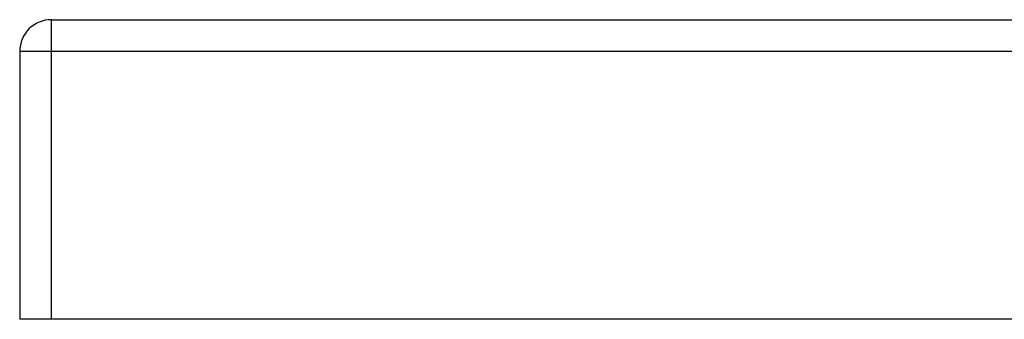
# Model space of a CAD drawing. Header units: inches. Extents: x 9 to 285, y 21 to 142.
# Tile 65 of 140: x 8.883 to 11.95, y 140.516 to 141.45. Entities that reach past the tile are written whole.
import ezdxf

# ---------------------------------------------------------------- set-up
doc = ezdxf.new("R2010")
doc.units = ezdxf.units.IN
doc.header["$MEASUREMENT"] = 0
doc.layers.add('Visible Edges(ANSI)', color=7, linetype='Continuous', lineweight=25)
doc.layers.add('Visible Tangent Edges(ANSI)', color=7, linetype='Continuous', lineweight=25)

msp = doc.modelspace()

# ---------------------------------------------------------------- linework, layer by layer
at = {"layer": 'Visible Edges(ANSI)'}
for p, q in [((8.9815, 141.4499), (68.5865, 141.4499)), ((8.8825, 141.3509), (8.8825, 140.5159)), ((8.9815, 140.5159), (8.8825, 140.5159)), ((68.5865, 140.5159), (8.9815, 140.5159))]:
    msp.add_line(p, q, dxfattribs=at)
msp.add_arc((8.9815, 141.3509), 0.099, 90, 180, dxfattribs=at)
at = {"layer": 'Visible Tangent Edges(ANSI)'}
for p, q in [((8.9815, 141.3509), (8.9815, 141.4499)), ((8.9815, 141.3509), (8.8825, 141.3509)), ((8.9815, 140.5159), (8.9815, 141.3509)), ((68.5865, 141.3509), (8.9815, 141.3509))]:
    msp.add_line(p, q, dxfattribs=at)

doc.saveas('drawing.dxf')
